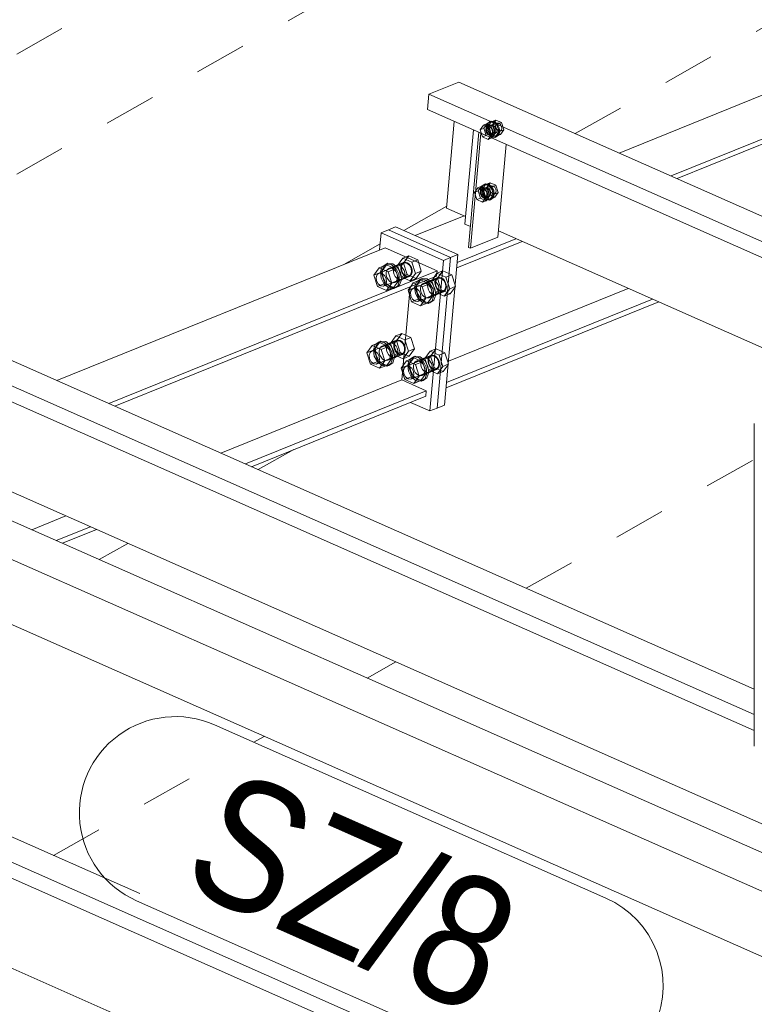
# Model space of a CAD drawing. Header units: millimetres. Extents: x -127 to 701, y 152 to 732.
# Tile 26 of 75: x 447 to 461, y 366 to 385. Entities that reach past the tile are written whole.
import ezdxf

# ---------------------------------------------------------------- set-up
doc = ezdxf.new("R2010")
doc.units = ezdxf.units.MM
for name, pattern in [('XKITLINE00', [0]), ('XKITLINE01', [4, 1, -1, 1, -1]), ('XKITLINE02', [4, 2, -2])]:
    doc.linetypes.add(name, pattern=pattern)
for name, color, linetype, lineweight in [('Schrauben', 7, 'Continuous', 0), ('Teil', 7, 'Continuous', 0), ('Text', 5, 'Continuous', 0)]:
    doc.layers.add(name, color=color, linetype=linetype, lineweight=lineweight)
doc.styles.add('ARIAL', font='ARIAL.TTF')

msp = doc.modelspace()

# ---------------------------------------------------------------- linework, layer by layer
at = {"layer": 'Schrauben', "linetype": 'XKITLINE02', "lineweight": 0}
for p, q in [((456.251, 383.372), (456.186, 383.282)), ((456.186, 383.282), (456.256, 383.31)), ((456.251, 383.372), (456.321, 383.4)), ((456.361, 383.324), (456.251, 383.372)), ((456.256, 383.31), (456.321, 383.4)), ((456.301, 383.171), (456.256, 383.31)), ((456.302, 383.317), (456.296, 383.293)), ((456.296, 383.293), (456.297, 383.265)), ((456.314, 383.336), (456.302, 383.317)), ((456.325, 383.403), (456.303, 383.338)), ((456.303, 383.338), (456.312, 383.258)), ((456.317, 383.321), (456.306, 383.288)), ((456.306, 383.288), (456.311, 383.248)), ((456.331, 383.348), (456.314, 383.336)), ((456.341, 383.338), (456.317, 383.321)), ((456.321, 383.4), (456.431, 383.352)), ((456.374, 383.437), (456.325, 383.403)), ((456.325, 383.347), (456.347, 383.412)), ((456.334, 383.267), (456.325, 383.347)), ((456.331, 383.348), (456.366, 383.362)), ((456.351, 383.351), (456.331, 383.348)), ((456.337, 383.331), (456.331, 383.307)), ((456.331, 383.307), (456.332, 383.279)), ((456.4, 383.432), (456.335, 383.342)), ((456.335, 383.342), (456.423, 383.377)), ((456.335, 383.342), (456.38, 383.203)), ((456.349, 383.35), (456.337, 383.331)), ((456.341, 383.338), (456.517, 383.409)), ((456.372, 383.334), (456.341, 383.338)), ((456.347, 383.412), (456.396, 383.445)), ((456.366, 383.362), (456.349, 383.35)), ((456.373, 383.346), (456.351, 383.351)), ((456.353, 383.316), (456.359, 383.34)), ((456.354, 383.288), (456.353, 383.316)), ((456.362, 383.26), (456.354, 383.288)), ((456.359, 383.34), (456.371, 383.359)), ((456.361, 383.324), (456.431, 383.352)), ((456.405, 383.185), (456.361, 383.324)), ((456.366, 383.362), (456.388, 383.371)), ((456.386, 383.366), (456.366, 383.362)), ((456.371, 383.359), (456.388, 383.371)), ((456.401, 383.311), (456.372, 383.334)), ((456.394, 383.332), (456.373, 383.346)), ((456.374, 383.437), (456.396, 383.445)), ((456.436, 383.429), (456.374, 383.437)), ((456.408, 383.36), (456.386, 383.366)), ((456.388, 383.371), (456.408, 383.375)), ((456.413, 383.312), (456.394, 383.332)), ((456.396, 383.445), (456.458, 383.438)), ((456.4, 383.432), (456.488, 383.468)), ((456.51, 383.384), (456.4, 383.432)), ((456.421, 383.275), (456.401, 383.311)), ((456.408, 383.375), (456.43, 383.369)), ((456.43, 383.347), (456.408, 383.36)), ((456.427, 383.286), (456.413, 383.312)), ((456.423, 383.377), (456.488, 383.468)), ((456.467, 383.239), (456.423, 383.377)), ((456.434, 383.258), (456.427, 383.286)), ((456.43, 383.369), (456.451, 383.355)), ((456.448, 383.326), (456.43, 383.347)), ((456.431, 383.352), (456.475, 383.213)), ((456.494, 383.384), (456.436, 383.429)), ((456.462, 383.3), (456.448, 383.326)), ((456.451, 383.355), (456.47, 383.335)), ((456.458, 383.438), (456.516, 383.392)), ((456.47, 383.272), (456.462, 383.3)), ((456.47, 383.335), (456.484, 383.309)), ((456.481, 383.359), (456.492, 383.392)), ((456.486, 383.319), (456.481, 383.359)), ((456.484, 383.309), (456.491, 383.281)), ((456.505, 383.283), (456.486, 383.319)), ((456.488, 383.468), (456.597, 383.419)), ((456.492, 383.392), (456.517, 383.409)), ((456.533, 383.311), (456.494, 383.384)), ((456.51, 383.384), (456.597, 383.419)), ((456.554, 383.245), (456.51, 383.384)), ((456.516, 383.392), (456.555, 383.32)), ((456.517, 383.409), (456.548, 383.405)), ((456.542, 383.232), (456.533, 383.311)), ((456.548, 383.405), (456.577, 383.382)), ((456.555, 383.32), (456.564, 383.241)), ((456.577, 383.382), (456.596, 383.346)), ((456.601, 383.306), (456.59, 383.273)), ((456.596, 383.346), (456.601, 383.306)), ((456.597, 383.419), (456.642, 383.281)), ((456.186, 383.282), (456.231, 383.143)), ((456.231, 383.143), (456.301, 383.171)), ((456.231, 383.143), (456.34, 383.094)), ((456.297, 383.265), (456.305, 383.237)), ((456.41, 383.123), (456.301, 383.171)), ((456.305, 383.237), (456.318, 383.211)), ((456.311, 383.248), (456.33, 383.212)), ((456.312, 383.258), (456.352, 383.186)), ((456.318, 383.211), (456.337, 383.191)), ((456.33, 383.212), (456.359, 383.189)), ((456.332, 383.279), (456.34, 383.251)), ((456.373, 383.195), (456.334, 383.267)), ((456.337, 383.191), (456.358, 383.177)), ((456.34, 383.251), (456.354, 383.226)), ((456.34, 383.094), (456.405, 383.185)), ((456.34, 383.094), (456.41, 383.123)), ((456.352, 383.186), (456.41, 383.14)), ((456.354, 383.226), (456.372, 383.205)), ((456.358, 383.177), (456.38, 383.172)), ((456.359, 383.189), (456.39, 383.186)), ((456.375, 383.234), (456.362, 383.26)), ((456.372, 383.205), (456.393, 383.191)), ((456.432, 383.149), (456.373, 383.195)), ((456.394, 383.214), (456.375, 383.234)), ((456.38, 383.203), (456.467, 383.239)), ((456.38, 383.203), (456.489, 383.155)), ((456.38, 383.172), (456.401, 383.175)), ((456.39, 383.186), (456.565, 383.257)), ((456.39, 383.186), (456.414, 383.202)), ((456.393, 383.191), (456.415, 383.186)), ((456.415, 383.2), (456.394, 383.214)), ((456.401, 383.175), (456.436, 383.189)), ((456.401, 383.175), (456.418, 383.187)), ((456.405, 383.185), (456.475, 383.213)), ((456.475, 383.213), (456.41, 383.123)), ((456.41, 383.14), (456.471, 383.133)), ((456.414, 383.202), (456.426, 383.235)), ((456.437, 383.195), (456.415, 383.2)), ((456.415, 383.186), (456.436, 383.189)), ((456.418, 383.187), (456.43, 383.206)), ((456.426, 383.235), (456.421, 383.275)), ((456.43, 383.206), (456.436, 383.231)), ((456.493, 383.142), (456.432, 383.149)), ((456.436, 383.231), (456.434, 383.258)), ((456.436, 383.189), (456.453, 383.201)), ((456.436, 383.189), (456.458, 383.198)), ((456.458, 383.198), (456.437, 383.195)), ((456.453, 383.201), (456.465, 383.22)), ((456.475, 383.21), (456.458, 383.198)), ((456.465, 383.22), (456.471, 383.245)), ((456.577, 383.19), (456.467, 383.239)), ((456.471, 383.245), (456.47, 383.272)), ((456.471, 383.133), (456.52, 383.166)), ((456.471, 383.133), (456.493, 383.142)), ((456.487, 383.229), (456.475, 383.21)), ((456.493, 383.254), (456.487, 383.229)), ((456.489, 383.155), (456.554, 383.245)), ((456.489, 383.155), (456.577, 383.19)), ((456.491, 383.281), (456.493, 383.254)), ((456.542, 383.175), (456.493, 383.142)), ((456.535, 383.26), (456.505, 383.283)), ((456.52, 383.166), (456.542, 383.232)), ((456.565, 383.257), (456.535, 383.26)), ((456.564, 383.241), (456.542, 383.175)), ((456.554, 383.245), (456.642, 383.281)), ((456.59, 383.273), (456.565, 383.257)), ((456.642, 383.281), (456.577, 383.19)), ((456.143, 382.165), (456.078, 382.075)), ((456.143, 382.165), (456.213, 382.194)), ((456.253, 382.117), (456.143, 382.165)), ((456.148, 382.103), (456.213, 382.194)), ((456.218, 382.196), (456.195, 382.131)), ((456.213, 382.194), (456.323, 382.145)), ((456.217, 382.14), (456.24, 382.205)), ((456.266, 382.23), (456.218, 382.196)), ((456.223, 382.141), (456.258, 382.155)), ((456.292, 382.225), (456.227, 382.135)), ((456.227, 382.135), (456.315, 382.171)), ((456.234, 382.131), (456.409, 382.202)), ((456.24, 382.205), (456.288, 382.239)), ((456.258, 382.155), (456.241, 382.144)), ((456.251, 382.133), (456.263, 382.152)), ((456.258, 382.155), (456.28, 382.164)), ((456.279, 382.159), (456.258, 382.155)), ((456.263, 382.152), (456.28, 382.164)), ((456.266, 382.23), (456.288, 382.239)), ((456.328, 382.223), (456.266, 382.23)), ((456.301, 382.153), (456.279, 382.159)), ((456.28, 382.164), (456.301, 382.168)), ((456.288, 382.239), (456.35, 382.231)), ((456.292, 382.225), (456.38, 382.261)), ((456.402, 382.177), (456.292, 382.225)), ((456.301, 382.168), (456.323, 382.162)), ((456.322, 382.14), (456.301, 382.153)), ((456.315, 382.171), (456.38, 382.261)), ((456.36, 382.032), (456.315, 382.171)), ((456.323, 382.162), (456.344, 382.149)), ((456.386, 382.177), (456.328, 382.223)), ((456.35, 382.231), (456.408, 382.186)), ((456.373, 382.152), (456.385, 382.185)), ((456.378, 382.112), (456.373, 382.152)), ((456.38, 382.261), (456.49, 382.213)), ((456.385, 382.185), (456.409, 382.202)), ((456.425, 382.104), (456.386, 382.177)), ((456.402, 382.177), (456.49, 382.213)), ((456.446, 382.038), (456.402, 382.177)), ((456.408, 382.186), (456.447, 382.113)), ((456.409, 382.202), (456.44, 382.198)), ((456.44, 382.198), (456.469, 382.175)), ((456.469, 382.175), (456.488, 382.139)), ((456.49, 382.213), (456.534, 382.074)), ((456.078, 382.075), (456.148, 382.103)), ((456.078, 382.075), (456.123, 381.936)), ((456.123, 381.936), (456.193, 381.964)), ((456.193, 381.964), (456.148, 382.103)), ((456.194, 382.11), (456.188, 382.086)), ((456.188, 382.086), (456.189, 382.058)), ((456.189, 382.058), (456.197, 382.03)), ((456.303, 381.916), (456.193, 381.964)), ((456.206, 382.129), (456.194, 382.11)), ((456.195, 382.131), (456.205, 382.051)), ((456.197, 382.03), (456.211, 382.004)), ((456.209, 382.114), (456.198, 382.081)), ((456.198, 382.081), (456.203, 382.041)), ((456.203, 382.041), (456.222, 382.005)), ((456.205, 382.051), (456.244, 381.979)), ((456.223, 382.141), (456.206, 382.129)), ((456.234, 382.131), (456.209, 382.114)), ((456.211, 382.004), (456.229, 381.984)), ((456.227, 382.06), (456.217, 382.14)), ((456.222, 382.005), (456.252, 381.982)), ((456.244, 382.145), (456.223, 382.141)), ((456.229, 382.124), (456.223, 382.1)), ((456.223, 382.1), (456.224, 382.072)), ((456.224, 382.072), (456.232, 382.044)), ((456.227, 382.135), (456.272, 381.996)), ((456.266, 381.988), (456.227, 382.06)), ((456.241, 382.144), (456.229, 382.124)), ((456.229, 381.984), (456.25, 381.97)), ((456.232, 382.044), (456.246, 382.019)), ((456.232, 381.887), (456.297, 381.978)), ((456.264, 382.127), (456.234, 382.131)), ((456.266, 382.139), (456.244, 382.145)), ((456.244, 381.979), (456.302, 381.933)), ((456.245, 382.109), (456.251, 382.133)), ((456.246, 382.081), (456.245, 382.109)), ((456.254, 382.053), (456.246, 382.081)), ((456.246, 382.019), (456.264, 381.998)), ((456.25, 381.97), (456.272, 381.965)), ((456.252, 381.982), (456.282, 381.979)), ((456.253, 382.117), (456.323, 382.145)), ((456.297, 381.978), (456.253, 382.117)), ((456.268, 382.028), (456.254, 382.053)), ((456.294, 382.104), (456.264, 382.127)), ((456.264, 381.998), (456.286, 381.984)), ((456.287, 382.125), (456.266, 382.139)), ((456.324, 381.942), (456.266, 381.988)), ((456.286, 382.007), (456.268, 382.028)), ((456.272, 381.996), (456.36, 382.032)), ((456.272, 381.996), (456.381, 381.948)), ((456.272, 381.965), (456.293, 381.968)), ((456.282, 381.979), (456.458, 382.05)), ((456.282, 381.979), (456.307, 381.995)), ((456.307, 381.993), (456.286, 382.007)), ((456.286, 381.984), (456.308, 381.979)), ((456.305, 382.105), (456.287, 382.125)), ((456.293, 381.968), (456.328, 381.982)), ((456.293, 381.968), (456.31, 381.98)), ((456.313, 382.068), (456.294, 382.104)), ((456.297, 381.978), (456.368, 382.006)), ((456.368, 382.006), (456.303, 381.916)), ((456.319, 382.079), (456.305, 382.105)), ((456.307, 381.995), (456.318, 382.028)), ((456.329, 381.988), (456.307, 381.993)), ((456.308, 381.979), (456.328, 381.982)), ((456.31, 381.98), (456.322, 381.999)), ((456.318, 382.028), (456.313, 382.068)), ((456.327, 382.051), (456.319, 382.079)), ((456.34, 382.119), (456.322, 382.14)), ((456.322, 381.999), (456.328, 382.024)), ((456.323, 382.145), (456.368, 382.006)), ((456.328, 382.024), (456.327, 382.051)), ((456.328, 381.982), (456.345, 381.994)), ((456.328, 381.982), (456.35, 381.991)), ((456.35, 381.991), (456.329, 381.988)), ((456.354, 382.093), (456.34, 382.119)), ((456.344, 382.149), (456.362, 382.128)), ((456.345, 381.994), (456.357, 382.013)), ((456.367, 382.003), (456.35, 381.991)), ((456.362, 382.066), (456.354, 382.093)), ((456.357, 382.013), (456.363, 382.038)), ((456.469, 381.983), (456.36, 382.032)), ((456.362, 382.128), (456.376, 382.102)), ((456.363, 382.038), (456.362, 382.066)), ((456.379, 382.022), (456.367, 382.003)), ((456.376, 382.102), (456.384, 382.074)), ((456.398, 382.076), (456.378, 382.112)), ((456.385, 382.047), (456.379, 382.022)), ((456.381, 381.948), (456.446, 382.038)), ((456.381, 381.948), (456.469, 381.983)), ((456.384, 382.074), (456.385, 382.047)), ((456.434, 381.968), (456.386, 381.935)), ((456.427, 382.053), (456.398, 382.076)), ((456.412, 381.959), (456.435, 382.025)), ((456.435, 382.025), (456.425, 382.104)), ((456.458, 382.05), (456.427, 382.053)), ((456.457, 382.034), (456.434, 381.968)), ((456.446, 382.038), (456.534, 382.074)), ((456.447, 382.113), (456.457, 382.034)), ((456.482, 382.066), (456.458, 382.05)), ((456.534, 382.074), (456.469, 381.983)), ((456.493, 382.099), (456.482, 382.066)), ((456.488, 382.139), (456.493, 382.099)), ((456.123, 381.936), (456.232, 381.887)), ((456.232, 381.887), (456.303, 381.916)), ((456.302, 381.933), (456.364, 381.926)), ((456.386, 381.935), (456.324, 381.942)), ((456.364, 381.926), (456.412, 381.959)), ((456.364, 381.926), (456.386, 381.935)), ((454.811, 380.856), (454.697, 380.81)), ((454.709, 380.713), (454.811, 380.856)), ((454.811, 380.856), (454.984, 380.779)), ((454.382, 380.682), (454.241, 380.625)), ((454.245, 380.522), (454.727, 380.717)), ((454.302, 380.645), (454.267, 380.544)), ((454.279, 380.539), (454.382, 380.682)), ((454.377, 380.697), (454.302, 380.645)), ((454.302, 380.559), (454.337, 380.659)), ((454.337, 380.659), (454.412, 380.711)), ((454.377, 380.697), (454.412, 380.711)), ((454.472, 380.686), (454.377, 380.697)), ((454.382, 380.682), (454.554, 380.606)), ((454.412, 380.711), (454.507, 380.7)), ((454.713, 380.726), (454.432, 380.613)), ((454.561, 380.615), (454.472, 380.686)), ((454.507, 380.7), (454.597, 380.629)), ((454.526, 380.621), (454.545, 380.651)), ((454.545, 380.651), (454.572, 380.67)), ((454.572, 380.67), (454.605, 380.675)), ((454.697, 380.81), (454.595, 380.667)), ((454.709, 380.713), (454.595, 380.667)), ((454.665, 380.448), (454.595, 380.667)), ((454.605, 380.675), (454.639, 380.667)), ((454.639, 380.667), (454.672, 380.645)), ((454.658, 380.639), (454.667, 380.678)), ((454.659, 380.596), (454.658, 380.639)), ((454.667, 380.678), (454.686, 380.708)), ((454.668, 380.635), (454.686, 380.689)), ((454.676, 380.568), (454.668, 380.635)), ((454.672, 380.645), (454.701, 380.613)), ((454.686, 380.708), (454.713, 380.726)), ((454.686, 380.689), (454.727, 380.717)), ((454.87, 380.733), (454.697, 380.81)), ((454.779, 380.494), (454.709, 380.713)), ((454.713, 380.726), (454.745, 380.732)), ((454.727, 380.717), (454.778, 380.711)), ((454.745, 380.732), (454.779, 380.723)), ((454.778, 380.711), (454.827, 380.673)), ((454.779, 380.723), (454.813, 380.702)), ((454.813, 380.702), (454.842, 380.669)), ((454.827, 380.673), (454.859, 380.613)), ((454.842, 380.669), (454.863, 380.629)), ((454.984, 380.779), (454.87, 380.733)), ((454.94, 380.514), (454.87, 380.733)), ((454.984, 380.779), (455.054, 380.56)), ((454.241, 380.625), (454.139, 380.483)), ((454.279, 380.539), (454.139, 380.483)), ((454.209, 380.263), (454.139, 380.483)), ((454.204, 380.494), (454.185, 380.44)), ((454.245, 380.522), (454.204, 380.494)), ((454.414, 380.549), (454.241, 380.625)), ((454.296, 380.516), (454.245, 380.522)), ((454.267, 380.544), (454.282, 380.422)), ((454.349, 380.32), (454.279, 380.539)), ((454.344, 380.478), (454.296, 380.516)), ((454.317, 380.436), (454.302, 380.559)), ((454.326, 380.269), (454.808, 380.464)), ((454.377, 380.417), (454.344, 380.478)), ((454.386, 380.564), (454.377, 380.526)), ((454.377, 380.526), (454.379, 380.482)), ((454.379, 380.482), (454.391, 380.438)), ((454.405, 380.594), (454.386, 380.564)), ((454.432, 380.613), (454.405, 380.594)), ((454.554, 380.606), (454.414, 380.549)), ((454.484, 380.329), (454.414, 380.549)), ((454.464, 380.618), (454.432, 380.613)), ((454.499, 380.61), (454.464, 380.618)), ((454.532, 380.588), (454.499, 380.61)), ((454.517, 380.582), (454.526, 380.621)), ((454.519, 380.539), (454.517, 380.582)), ((454.531, 380.495), (454.519, 380.539)), ((454.553, 380.455), (454.531, 380.495)), ((454.561, 380.556), (454.532, 380.588)), ((454.823, 380.455), (454.542, 380.341)), ((454.582, 380.422), (454.553, 380.455)), ((454.554, 380.606), (454.625, 380.386)), ((454.622, 380.504), (454.561, 380.615)), ((454.583, 380.516), (454.561, 380.556)), ((454.595, 380.472), (454.583, 380.516)), ((454.597, 380.428), (454.595, 380.472)), ((454.597, 380.629), (454.657, 380.518)), ((454.637, 380.381), (454.622, 380.504)), ((454.657, 380.518), (454.672, 380.395)), ((454.672, 380.552), (454.659, 380.596)), ((454.779, 380.494), (454.665, 380.448)), ((454.665, 380.448), (454.838, 380.371)), ((454.693, 380.512), (454.672, 380.552)), ((454.708, 380.508), (454.676, 380.568)), ((454.722, 380.479), (454.693, 380.512)), ((454.701, 380.613), (454.723, 380.572)), ((454.757, 380.47), (454.708, 380.508)), ((454.728, 380.447), (454.709, 380.416)), ((454.756, 380.458), (454.722, 380.479)), ((454.723, 380.572), (454.735, 380.529)), ((454.737, 380.485), (454.728, 380.447)), ((454.735, 380.529), (454.737, 380.485)), ((454.79, 380.449), (454.756, 380.458)), ((454.808, 380.464), (454.757, 380.47)), ((454.952, 380.417), (454.779, 380.494)), ((454.823, 380.455), (454.79, 380.449)), ((454.849, 380.492), (454.808, 380.464)), ((454.849, 380.473), (454.823, 380.455)), ((454.838, 380.371), (454.94, 380.514)), ((454.867, 380.546), (454.849, 380.492)), ((454.868, 380.503), (454.849, 380.473)), ((454.859, 380.613), (454.867, 380.546)), ((454.863, 380.629), (454.876, 380.585)), ((454.877, 380.542), (454.868, 380.503)), ((454.876, 380.585), (454.877, 380.542)), ((455.054, 380.56), (454.94, 380.514)), ((455.054, 380.56), (454.952, 380.417)), ((455.356, 380.518), (455.254, 380.375)), ((455.47, 380.564), (455.356, 380.518)), ((455.529, 380.442), (455.356, 380.518)), ((455.368, 380.422), (455.47, 380.564)), ((455.47, 380.564), (455.643, 380.488)), ((455.643, 380.488), (455.529, 380.442)), ((455.643, 380.488), (455.706, 380.292)), ((454.185, 380.44), (454.193, 380.373)), ((454.193, 380.373), (454.226, 380.313)), ((454.349, 380.32), (454.209, 380.263)), ((454.209, 380.263), (454.382, 380.187)), ((454.226, 380.313), (454.274, 380.275)), ((454.274, 380.275), (454.326, 380.269)), ((454.282, 380.422), (454.342, 380.31)), ((454.377, 380.324), (454.317, 380.436)), ((454.326, 380.269), (454.366, 380.297)), ((454.342, 380.31), (454.432, 380.239)), ((454.522, 380.243), (454.349, 380.32)), ((454.366, 380.297), (454.385, 380.351)), ((454.385, 380.351), (454.377, 380.417)), ((454.467, 380.254), (454.377, 380.324)), ((454.382, 380.187), (454.484, 380.329)), ((454.391, 380.438), (454.413, 380.398)), ((454.413, 380.398), (454.442, 380.366)), ((454.442, 380.366), (454.475, 380.344)), ((454.475, 380.344), (454.51, 380.336)), ((454.625, 380.386), (454.484, 380.329)), ((454.51, 380.336), (454.542, 380.341)), ((454.625, 380.386), (454.522, 380.243)), ((454.527, 380.229), (454.602, 380.28)), ((454.542, 380.341), (454.569, 380.36)), ((454.637, 380.295), (454.562, 380.243)), ((454.569, 380.36), (454.588, 380.39)), ((454.615, 380.401), (454.582, 380.422)), ((454.588, 380.39), (454.597, 380.428)), ((454.602, 380.28), (454.637, 380.381)), ((454.65, 380.392), (454.615, 380.401)), ((454.672, 380.395), (454.637, 380.295)), ((454.682, 380.398), (454.65, 380.392)), ((454.709, 380.416), (454.682, 380.398)), ((454.952, 380.417), (454.838, 380.371)), ((454.9, 380.334), (454.851, 380.266)), ((455.041, 380.391), (454.9, 380.334)), ((454.957, 380.308), (454.9, 380.334)), ((454.961, 380.354), (454.943, 380.303)), ((455.036, 380.405), (454.961, 380.354)), ((454.996, 380.368), (454.978, 380.317)), ((455.041, 380.391), (454.992, 380.322)), ((454.996, 380.368), (455.071, 380.42)), ((455.036, 380.405), (455.071, 380.42)), ((455.131, 380.395), (455.036, 380.405)), ((455.098, 380.365), (455.041, 380.391)), ((455.071, 380.42), (455.166, 380.409)), ((455.372, 380.435), (455.091, 380.321)), ((455.386, 380.426), (455.105, 380.312)), ((455.144, 380.384), (455.131, 380.395)), ((455.179, 380.398), (455.166, 380.409)), ((455.176, 380.291), (455.185, 380.329)), ((455.178, 380.247), (455.176, 380.291)), ((455.185, 380.329), (455.204, 380.36)), ((455.204, 380.36), (455.231, 380.378)), ((455.231, 380.378), (455.264, 380.383)), ((455.368, 380.422), (455.254, 380.375)), ((455.324, 380.156), (455.254, 380.375)), ((455.264, 380.383), (455.298, 380.375)), ((455.298, 380.375), (455.332, 380.353)), ((455.317, 380.348), (455.326, 380.386)), ((455.318, 380.304), (455.317, 380.348)), ((455.331, 380.26), (455.318, 380.304)), ((455.326, 380.386), (455.345, 380.416)), ((455.327, 380.343), (455.346, 380.398)), ((455.335, 380.277), (455.327, 380.343)), ((455.352, 380.22), (455.331, 380.26)), ((455.332, 380.353), (455.36, 380.321)), ((455.367, 380.217), (455.335, 380.277)), ((455.345, 380.416), (455.372, 380.435)), ((455.346, 380.398), (455.386, 380.426)), ((455.36, 380.321), (455.382, 380.281)), ((455.438, 380.202), (455.368, 380.422)), ((455.372, 380.435), (455.404, 380.44)), ((455.382, 380.281), (455.394, 380.237)), ((455.386, 380.426), (455.437, 380.42)), ((455.404, 380.44), (455.438, 380.432)), ((455.437, 380.42), (455.486, 380.381)), ((455.438, 380.432), (455.472, 380.41)), ((455.472, 380.41), (455.501, 380.378)), ((455.486, 380.381), (455.518, 380.321)), ((455.501, 380.378), (455.522, 380.338)), ((455.526, 380.255), (455.508, 380.2)), ((455.518, 380.321), (455.526, 380.255)), ((455.522, 380.338), (455.535, 380.294)), ((455.6, 380.222), (455.529, 380.442)), ((455.535, 380.294), (455.536, 380.25)), ((455.704, 380.265), (455.6, 380.222)), ((454.522, 380.243), (454.382, 380.187)), ((454.432, 380.239), (454.527, 380.229)), ((454.562, 380.243), (454.467, 380.254)), ((454.527, 380.229), (454.562, 380.243)), ((455.19, 380.203), (455.178, 380.247)), ((455.467, 380.172), (455.187, 380.059)), ((455.212, 380.163), (455.19, 380.203)), ((455.482, 380.163), (455.201, 380.049)), ((455.241, 380.131), (455.212, 380.163)), ((455.274, 380.109), (455.241, 380.131)), ((455.309, 380.101), (455.274, 380.109)), ((455.341, 380.106), (455.309, 380.101)), ((455.438, 380.202), (455.324, 380.156)), ((455.324, 380.156), (455.497, 380.08)), ((455.368, 380.125), (455.341, 380.106)), ((455.381, 380.188), (455.352, 380.22)), ((455.416, 380.178), (455.367, 380.217)), ((455.387, 380.155), (455.368, 380.125)), ((455.415, 380.166), (455.381, 380.188)), ((455.396, 380.194), (455.387, 380.155)), ((455.394, 380.237), (455.396, 380.194)), ((455.449, 380.158), (455.415, 380.166)), ((455.467, 380.172), (455.416, 380.178)), ((455.611, 380.126), (455.438, 380.202)), ((455.482, 380.163), (455.449, 380.158)), ((455.508, 380.2), (455.467, 380.172)), ((455.509, 380.182), (455.482, 380.163)), ((455.497, 380.08), (455.6, 380.222)), ((455.611, 380.126), (455.497, 380.08)), ((455.527, 380.212), (455.509, 380.182)), ((455.536, 380.25), (455.527, 380.212)), ((455.703, 380.254), (455.611, 380.126)), ((454.564, 379.313), (454.461, 379.17)), ((454.678, 379.359), (454.564, 379.313)), ((454.737, 379.237), (454.564, 379.313)), ((454.575, 379.217), (454.678, 379.359)), ((454.678, 379.359), (454.851, 379.283)), ((454.108, 379.129), (454.005, 378.986)), ((454.248, 379.185), (454.108, 379.129)), ((454.281, 379.052), (454.108, 379.129)), ((454.111, 379.025), (454.593, 379.221)), ((454.168, 379.149), (454.134, 379.048)), ((454.145, 379.043), (454.248, 379.185)), ((454.243, 379.2), (454.168, 379.149)), ((454.169, 379.062), (454.203, 379.163)), ((454.203, 379.163), (454.278, 379.215)), ((454.243, 379.2), (454.278, 379.215)), ((454.338, 379.189), (454.243, 379.2)), ((454.248, 379.185), (454.421, 379.109)), ((454.278, 379.215), (454.373, 379.204)), ((454.579, 379.23), (454.298, 379.116)), ((454.331, 379.122), (454.298, 379.116)), ((454.365, 379.113), (454.331, 379.122)), ((454.428, 379.119), (454.338, 379.189)), ((454.373, 379.204), (454.463, 379.133)), ((454.384, 379.086), (454.393, 379.124)), ((454.393, 379.124), (454.412, 379.154)), ((454.412, 379.154), (454.439, 379.173)), ((454.488, 379.007), (454.428, 379.119)), ((454.439, 379.173), (454.471, 379.178)), ((454.575, 379.217), (454.461, 379.17)), ((454.531, 378.951), (454.461, 379.17)), ((454.463, 379.133), (454.523, 379.021)), ((454.471, 379.178), (454.506, 379.17)), ((454.506, 379.17), (454.539, 379.148)), ((454.524, 379.143), (454.533, 379.181)), ((454.526, 379.099), (454.524, 379.143)), ((454.533, 379.181), (454.552, 379.211)), ((454.534, 379.138), (454.553, 379.193)), ((454.542, 379.072), (454.534, 379.138)), ((454.539, 379.148), (454.568, 379.116)), ((454.552, 379.211), (454.579, 379.23)), ((454.553, 379.193), (454.593, 379.221)), ((454.645, 378.997), (454.575, 379.217)), ((454.579, 379.23), (454.611, 379.235)), ((454.593, 379.221), (454.645, 379.215)), ((454.611, 379.235), (454.646, 379.227)), ((454.645, 379.215), (454.693, 379.176)), ((454.646, 379.227), (454.679, 379.205)), ((454.679, 379.205), (454.708, 379.173)), ((454.693, 379.176), (454.726, 379.116)), ((454.708, 379.173), (454.73, 379.133)), ((454.73, 379.133), (454.742, 379.089)), ((454.851, 379.283), (454.737, 379.237)), ((454.807, 379.017), (454.737, 379.237)), ((454.851, 379.283), (454.921, 379.064)), ((454.145, 379.043), (454.005, 378.986)), ((454.075, 378.767), (454.005, 378.986)), ((454.071, 378.997), (454.052, 378.943)), ((454.052, 378.943), (454.06, 378.877)), ((454.111, 379.025), (454.071, 378.997)), ((454.162, 379.019), (454.111, 379.025)), ((454.134, 379.048), (454.148, 378.925)), ((454.216, 378.823), (454.145, 379.043)), ((454.211, 378.981), (454.162, 379.019)), ((454.183, 378.939), (454.169, 379.062)), ((454.244, 378.828), (454.183, 378.939)), ((454.192, 378.772), (454.675, 378.967)), ((454.244, 378.921), (454.211, 378.981)), ((454.253, 379.068), (454.244, 379.029)), ((454.244, 379.029), (454.245, 378.986)), ((454.245, 378.986), (454.258, 378.942)), ((454.271, 379.098), (454.253, 379.068)), ((454.258, 378.942), (454.279, 378.902)), ((454.298, 379.116), (454.271, 379.098)), ((454.421, 379.109), (454.281, 379.052)), ((454.351, 378.833), (454.281, 379.052)), ((454.399, 379.092), (454.365, 379.113)), ((454.386, 379.042), (454.384, 379.086)), ((454.398, 378.998), (454.386, 379.042)), ((454.42, 378.958), (454.398, 378.998)), ((454.428, 379.059), (454.399, 379.092)), ((454.689, 378.958), (454.408, 378.844)), ((454.448, 378.926), (454.42, 378.958)), ((454.421, 379.109), (454.491, 378.89)), ((454.449, 379.019), (454.428, 379.059)), ((454.462, 378.975), (454.449, 379.019)), ((454.454, 378.893), (454.463, 378.932)), ((454.463, 378.932), (454.462, 378.975)), ((454.503, 378.884), (454.488, 379.007)), ((454.523, 379.021), (454.538, 378.899)), ((454.538, 379.055), (454.526, 379.099)), ((454.645, 378.997), (454.531, 378.951)), ((454.531, 378.951), (454.704, 378.875)), ((454.56, 379.015), (454.538, 379.055)), ((454.575, 379.011), (454.542, 379.072)), ((454.589, 378.983), (454.56, 379.015)), ((454.568, 379.116), (454.59, 379.076)), ((454.623, 378.973), (454.575, 379.011)), ((454.595, 378.95), (454.576, 378.92)), ((454.622, 378.961), (454.589, 378.983)), ((454.59, 379.076), (454.602, 379.032)), ((454.604, 378.989), (454.595, 378.95)), ((454.602, 379.032), (454.604, 378.989)), ((454.657, 378.953), (454.622, 378.961)), ((454.675, 378.967), (454.623, 378.973)), ((454.818, 378.921), (454.645, 378.997)), ((454.689, 378.958), (454.657, 378.953)), ((454.715, 378.995), (454.675, 378.967)), ((454.716, 378.977), (454.689, 378.958)), ((454.704, 378.875), (454.807, 379.017)), ((454.734, 379.05), (454.715, 378.995)), ((454.735, 379.007), (454.716, 378.977)), ((454.726, 379.116), (454.734, 379.05)), ((454.744, 379.045), (454.735, 379.007)), ((454.742, 379.089), (454.744, 379.045)), ((454.921, 379.064), (454.807, 379.017)), ((454.921, 379.064), (454.818, 378.921)), ((455.238, 378.938), (454.957, 378.825)), ((455.252, 378.929), (454.972, 378.815)), ((455.223, 379.022), (455.12, 378.879)), ((455.211, 378.92), (455.238, 378.938)), ((455.212, 378.901), (455.252, 378.929)), ((455.337, 379.068), (455.223, 379.022)), ((455.396, 378.945), (455.223, 379.022)), ((455.234, 378.925), (455.337, 379.068)), ((455.238, 378.938), (455.27, 378.944)), ((455.252, 378.929), (455.304, 378.923)), ((455.27, 378.944), (455.305, 378.935)), ((455.305, 378.935), (455.338, 378.914)), ((455.337, 379.068), (455.51, 378.991)), ((455.51, 378.991), (455.396, 378.945)), ((455.466, 378.726), (455.396, 378.945)), ((455.51, 378.991), (455.573, 378.795)), ((454.06, 378.877), (454.092, 378.816)), ((454.216, 378.823), (454.075, 378.767)), ((454.075, 378.767), (454.248, 378.69)), ((454.092, 378.816), (454.141, 378.778)), ((454.141, 378.778), (454.192, 378.772)), ((454.148, 378.925), (454.209, 378.814)), ((454.192, 378.772), (454.233, 378.8)), ((454.209, 378.814), (454.298, 378.743)), ((454.389, 378.747), (454.216, 378.823)), ((454.233, 378.8), (454.252, 378.855)), ((454.252, 378.855), (454.244, 378.921)), ((454.333, 378.757), (454.244, 378.828)), ((454.248, 378.69), (454.351, 378.833)), ((454.389, 378.747), (454.248, 378.69)), ((454.279, 378.902), (454.308, 378.869)), ((454.298, 378.743), (454.393, 378.732)), ((454.308, 378.869), (454.342, 378.848)), ((454.429, 378.746), (454.333, 378.757)), ((454.342, 378.848), (454.376, 378.839)), ((454.491, 378.89), (454.351, 378.833)), ((454.376, 378.839), (454.408, 378.844)), ((454.491, 378.89), (454.389, 378.747)), ((454.393, 378.732), (454.468, 378.784)), ((454.393, 378.732), (454.429, 378.746)), ((454.408, 378.844), (454.435, 378.863)), ((454.503, 378.798), (454.429, 378.746)), ((454.435, 378.863), (454.454, 378.893)), ((454.482, 378.904), (454.448, 378.926)), ((454.468, 378.784), (454.503, 378.884)), ((454.516, 378.896), (454.482, 378.904)), ((454.538, 378.899), (454.503, 378.798)), ((454.549, 378.901), (454.516, 378.896)), ((454.576, 378.92), (454.549, 378.901)), ((454.818, 378.921), (454.704, 378.875)), ((455.043, 378.794), (455.052, 378.833)), ((455.045, 378.751), (455.043, 378.794)), ((455.057, 378.707), (455.045, 378.751)), ((455.052, 378.833), (455.071, 378.863)), ((455.071, 378.863), (455.098, 378.882)), ((455.098, 378.882), (455.13, 378.887)), ((455.234, 378.925), (455.12, 378.879)), ((455.19, 378.66), (455.12, 378.879)), ((455.13, 378.887), (455.165, 378.878)), ((455.165, 378.878), (455.198, 378.857)), ((455.183, 378.851), (455.192, 378.89)), ((455.185, 378.808), (455.183, 378.851)), ((455.197, 378.764), (455.185, 378.808)), ((455.192, 378.89), (455.211, 378.92)), ((455.193, 378.847), (455.212, 378.901)), ((455.201, 378.78), (455.193, 378.847)), ((455.219, 378.724), (455.197, 378.764)), ((455.198, 378.857), (455.227, 378.824)), ((455.234, 378.72), (455.201, 378.78)), ((455.227, 378.824), (455.249, 378.784)), ((455.304, 378.706), (455.234, 378.925)), ((455.249, 378.784), (455.261, 378.74)), ((455.261, 378.74), (455.263, 378.697)), ((455.304, 378.923), (455.352, 378.885)), ((455.338, 378.914), (455.367, 378.881)), ((455.352, 378.885), (455.385, 378.824)), ((455.367, 378.881), (455.389, 378.841)), ((455.393, 378.758), (455.374, 378.704)), ((455.385, 378.824), (455.393, 378.758)), ((455.389, 378.841), (455.401, 378.797)), ((455.403, 378.754), (455.394, 378.715)), ((455.401, 378.797), (455.403, 378.754)), ((455.57, 378.768), (455.466, 378.726)), ((455.569, 378.757), (455.477, 378.629)), ((455.334, 378.676), (455.053, 378.562)), ((455.079, 378.667), (455.057, 378.707)), ((455.348, 378.666), (455.067, 378.553)), ((455.108, 378.634), (455.079, 378.667)), ((455.141, 378.613), (455.108, 378.634)), ((455.175, 378.604), (455.141, 378.613)), ((455.208, 378.61), (455.175, 378.604)), ((455.304, 378.706), (455.19, 378.66)), ((455.19, 378.66), (455.363, 378.583)), ((455.235, 378.628), (455.208, 378.61)), ((455.248, 378.691), (455.219, 378.724)), ((455.282, 378.682), (455.234, 378.72)), ((455.254, 378.658), (455.235, 378.628)), ((455.281, 378.67), (455.248, 378.691)), ((455.263, 378.697), (455.254, 378.658)), ((455.316, 378.661), (455.281, 378.67)), ((455.334, 378.676), (455.282, 378.682)), ((455.477, 378.629), (455.304, 378.706)), ((455.348, 378.666), (455.316, 378.661)), ((455.374, 378.704), (455.334, 378.676)), ((455.375, 378.685), (455.348, 378.666)), ((455.363, 378.583), (455.466, 378.726)), ((455.477, 378.629), (455.363, 378.583)), ((455.394, 378.715), (455.375, 378.685))]:
    msp.add_line(p, q, dxfattribs=at)
at = {"layer": 'Schrauben', "linetype": 'XKITLINE00', "lineweight": 0}
for p, q in [((454.851, 380.266), (454.798, 380.191)), ((455.105, 380.312), (454.904, 380.23)), ((454.943, 380.303), (454.926, 380.253)), ((454.992, 380.322), (454.938, 380.248)), ((455.073, 380.257), (454.957, 380.308)), ((454.978, 380.317), (454.961, 380.267)), ((454.976, 380.145), (454.961, 380.267)), ((455.045, 380.273), (455.036, 380.234)), ((455.064, 380.303), (455.045, 380.273)), ((455.091, 380.321), (455.064, 380.303)), ((455.214, 380.314), (455.073, 380.257)), ((455.144, 380.038), (455.073, 380.257)), ((455.123, 380.327), (455.091, 380.321)), ((455.214, 380.314), (455.098, 380.365)), ((455.158, 380.318), (455.123, 380.327)), ((455.221, 380.324), (455.144, 380.384)), ((455.191, 380.297), (455.158, 380.318)), ((455.256, 380.338), (455.179, 380.398)), ((455.22, 380.264), (455.191, 380.297)), ((455.214, 380.314), (455.284, 380.095)), ((455.242, 380.224), (455.22, 380.264)), ((455.281, 380.212), (455.221, 380.324)), ((455.256, 380.338), (455.316, 380.226)), ((455.714, 380.269), (455.703, 380.254)), ((455.714, 380.269), (455.704, 380.265)), ((455.706, 380.292), (455.714, 380.269)), ((454.938, 380.248), (454.798, 380.191)), ((454.868, 379.972), (454.798, 380.191)), ((454.863, 380.202), (454.844, 380.148)), ((454.844, 380.148), (454.852, 380.082)), ((454.852, 380.082), (454.885, 380.021)), ((454.904, 380.23), (454.863, 380.202)), ((454.955, 380.224), (454.904, 380.23)), ((454.926, 380.253), (454.941, 380.13)), ((455.008, 380.028), (454.938, 380.248)), ((454.941, 380.13), (455.001, 380.019)), ((455.004, 380.186), (454.955, 380.224)), ((455.036, 380.033), (454.976, 380.145)), ((455.036, 380.126), (455.004, 380.186)), ((455.036, 380.234), (455.038, 380.191)), ((455.044, 380.06), (455.036, 380.126)), ((455.038, 380.191), (455.05, 380.147)), ((455.05, 380.147), (455.072, 380.107)), ((455.072, 380.107), (455.101, 380.074)), ((455.101, 380.074), (455.134, 380.053)), ((455.284, 380.095), (455.144, 380.038)), ((455.284, 380.095), (455.181, 379.952)), ((455.201, 380.049), (455.228, 380.068)), ((455.228, 380.068), (455.247, 380.098)), ((455.254, 380.18), (455.242, 380.224)), ((455.247, 380.098), (455.256, 380.137)), ((455.256, 380.137), (455.254, 380.18)), ((455.261, 379.989), (455.296, 380.09)), ((455.296, 380.09), (455.281, 380.212)), ((455.331, 380.104), (455.296, 380.003)), ((455.316, 380.226), (455.331, 380.104)), ((455.008, 380.028), (454.868, 379.972)), ((454.868, 379.972), (455.041, 379.895)), ((454.885, 380.021), (454.934, 379.983)), ((454.934, 379.983), (454.985, 379.977)), ((455.187, 380.059), (454.985, 379.977)), ((454.985, 379.977), (455.025, 380.005)), ((455.001, 380.019), (455.091, 379.948)), ((455.181, 379.952), (455.008, 380.028)), ((455.025, 380.005), (455.044, 380.06)), ((455.126, 379.962), (455.036, 380.033)), ((455.041, 379.895), (455.144, 380.038)), ((455.181, 379.952), (455.041, 379.895)), ((455.091, 379.948), (455.186, 379.937)), ((455.221, 379.951), (455.126, 379.962)), ((455.134, 380.053), (455.169, 380.044)), ((455.169, 380.044), (455.201, 380.049)), ((455.186, 379.937), (455.261, 379.989)), ((455.186, 379.937), (455.221, 379.951)), ((455.296, 380.003), (455.221, 379.951)), ((454.767, 378.837), (454.664, 378.694)), ((454.804, 378.751), (454.664, 378.694)), ((454.907, 378.894), (454.767, 378.837)), ((454.94, 378.761), (454.767, 378.837)), ((454.972, 378.815), (454.77, 378.734)), ((454.827, 378.857), (454.793, 378.756)), ((454.793, 378.756), (454.807, 378.634)), ((454.804, 378.751), (454.907, 378.894)), ((454.875, 378.532), (454.804, 378.751)), ((454.902, 378.909), (454.827, 378.857)), ((454.828, 378.771), (454.862, 378.871)), ((454.843, 378.648), (454.828, 378.771)), ((454.862, 378.871), (454.937, 378.923)), ((454.902, 378.909), (454.937, 378.923)), ((454.997, 378.898), (454.902, 378.909)), ((454.912, 378.776), (454.903, 378.737)), ((454.907, 378.894), (455.08, 378.817)), ((454.931, 378.806), (454.912, 378.776)), ((454.957, 378.825), (454.931, 378.806)), ((454.937, 378.923), (455.032, 378.912)), ((455.08, 378.817), (454.94, 378.761)), ((455.01, 378.541), (454.94, 378.761)), ((454.99, 378.83), (454.957, 378.825)), ((455.024, 378.822), (454.99, 378.83)), ((455.087, 378.827), (454.997, 378.898)), ((455.058, 378.8), (455.024, 378.822)), ((455.032, 378.912), (455.122, 378.841)), ((455.087, 378.768), (455.058, 378.8)), ((455.08, 378.817), (455.15, 378.598)), ((455.147, 378.715), (455.087, 378.827)), ((455.108, 378.728), (455.087, 378.768)), ((455.122, 378.841), (455.182, 378.73)), ((455.58, 378.772), (455.569, 378.757)), ((455.58, 378.772), (455.57, 378.768)), ((455.573, 378.795), (455.58, 378.772)), ((454.734, 378.475), (454.664, 378.694)), ((454.73, 378.706), (454.711, 378.651)), ((454.711, 378.651), (454.719, 378.585)), ((454.719, 378.585), (454.752, 378.525)), ((454.77, 378.734), (454.73, 378.706)), ((454.822, 378.728), (454.77, 378.734)), ((454.807, 378.634), (454.868, 378.522)), ((454.87, 378.69), (454.822, 378.728)), ((454.903, 378.536), (454.843, 378.648)), ((455.053, 378.562), (454.851, 378.481)), ((454.903, 378.629), (454.87, 378.69)), ((454.892, 378.509), (454.911, 378.563)), ((454.903, 378.737), (454.904, 378.694)), ((454.911, 378.563), (454.903, 378.629)), ((454.904, 378.694), (454.917, 378.65)), ((454.917, 378.65), (454.938, 378.61)), ((454.938, 378.61), (454.967, 378.578)), ((454.967, 378.578), (455.001, 378.556)), ((455.001, 378.556), (455.035, 378.548)), ((455.15, 378.598), (455.01, 378.541)), ((455.035, 378.548), (455.067, 378.553)), ((455.15, 378.598), (455.048, 378.455)), ((455.067, 378.553), (455.094, 378.571)), ((455.094, 378.571), (455.113, 378.602)), ((455.121, 378.684), (455.108, 378.728)), ((455.113, 378.602), (455.122, 378.64)), ((455.122, 378.64), (455.121, 378.684)), ((455.127, 378.492), (455.162, 378.593)), ((455.162, 378.593), (455.147, 378.715)), ((455.197, 378.607), (455.163, 378.506)), ((455.182, 378.73), (455.197, 378.607)), ((454.875, 378.532), (454.734, 378.475)), ((454.734, 378.475), (454.907, 378.399)), ((454.752, 378.525), (454.8, 378.486)), ((454.8, 378.486), (454.851, 378.481)), ((454.851, 378.481), (454.892, 378.509)), ((454.868, 378.522), (454.957, 378.451)), ((455.048, 378.455), (454.875, 378.532)), ((454.993, 378.466), (454.903, 378.536)), ((454.907, 378.399), (455.01, 378.541)), ((455.048, 378.455), (454.907, 378.399)), ((454.957, 378.451), (455.053, 378.44)), ((455.088, 378.455), (454.993, 378.466)), ((455.053, 378.44), (455.127, 378.492)), ((455.053, 378.44), (455.088, 378.455)), ((455.163, 378.506), (455.088, 378.455))]:
    msp.add_line(p, q, dxfattribs=at)
at = {"layer": 'Teil', "linetype": 'XKITLINE01', "lineweight": 0}
for p, q in [((469.031, 397.036), (443.233, 382.456)), ((469.031, 394.726), (443.233, 380.147)), ((458.018, 383.206), (464.311, 386.763)), ((454.716, 381.341), (455.543, 381.808)), ((453.563, 380.689), (454.261, 381.083)), ((451.916, 376.74), (452.602, 377.127)), ((457.073, 374.458), (461.463, 376.939)), ((448.856, 375.01), (449.407, 375.322)), ((454.013, 372.729), (454.564, 373.04)), ((451.829, 371.494), (452.03, 371.608)), ((447.976, 369.317), (450.62, 370.811))]:
    msp.add_line(p, q, dxfattribs=at)
at = {"layer": 'Teil', "linetype": 'XKITLINE00', "lineweight": 0}
for p, q in [((458.861, 382.833), (465.013, 385.323)), ((459.86, 382.391), (466.012, 384.881)), ((459.977, 382.34), (466.012, 384.782)), ((455.777, 384.197), (455.199, 383.963)), ((455.777, 384.197), (495.748, 366.516)), ((455.199, 383.963), (455.172, 383.669)), ((455.199, 383.963), (520.074, 355.265)), ((455.172, 383.669), (542.65, 344.972)), ((455.689, 383.44), (455.54, 381.775)), ((455.894, 381.463), (456.056, 383.278)), ((455.962, 381.017), (456.16, 383.232)), ((456.002, 380.999), (456.2, 383.214)), ((456.528, 381.212), (456.687, 382.998)), ((455.54, 381.775), (455.907, 381.612)), ((454.935, 381.244), (455.877, 381.625)), ((454.56, 381.41), (454.42, 381.353)), ((455.759, 380.88), (454.56, 381.41)), ((455.894, 381.463), (455.998, 381.417)), ((454.25, 380.967), (454.28, 381.296)), ((454.42, 381.353), (454.28, 381.296)), ((454.28, 381.296), (455.478, 380.766)), ((454.42, 381.353), (455.618, 380.823)), ((455.618, 380.823), (454.42, 381.353)), ((456.002, 380.999), (456.528, 381.212)), ((456.539, 381.333), (464.918, 377.626)), ((455.736, 380.624), (456.993, 381.132)), ((455.745, 380.726), (456.876, 381.184)), ((455.962, 381.017), (456.002, 380.999)), ((448.04, 378.454), (454.358, 381.011)), ((455.357, 380.569), (454.358, 381.011)), ((455.36, 377.926), (455.618, 380.823)), ((455.36, 377.926), (455.618, 380.823)), ((455.618, 380.823), (455.478, 380.766)), ((455.759, 380.88), (455.5, 377.983)), ((455.618, 380.823), (455.759, 380.88)), ((455.478, 380.766), (455.22, 377.87)), ((449.039, 378.012), (455.357, 380.569)), ((449.156, 377.961), (455.348, 380.466)), ((455.348, 380.466), (455.357, 380.569)), ((454.679, 378.466), (454.839, 380.261)), ((455.576, 378.829), (459.035, 380.229)), ((455.53, 378.312), (459.623, 379.969)), ((455.539, 378.415), (459.506, 380.02)), ((444.956, 379.818), (461.463, 372.516)), ((444.378, 379.584), (461.463, 372.026)), ((444.351, 379.29), (461.463, 371.72)), ((451.198, 377.057), (454.679, 378.466)), ((455.15, 378.258), (454.679, 378.466)), ((451.669, 376.849), (455.15, 378.258)), ((455.141, 378.155), (455.15, 378.258)), ((451.786, 376.797), (455.141, 378.155)), ((454.845, 378.035), (455.22, 377.87)), ((455.5, 377.983), (455.36, 377.926)), ((455.22, 377.87), (455.36, 377.926)), ((445.718, 376.954), (494.088, 355.557)), ((446.396, 376.098), (493.883, 355.092)), ((445.519, 375.743), (515.323, 344.865)), ((447.558, 375.584), (448.214, 375.85)), ((448.029, 375.376), (448.685, 375.641)), ((448.146, 375.324), (448.802, 375.59)), ((434.135, 375.439), (449.635, 368.583)), ((433.557, 375.205), (498.432, 346.507)), ((433.53, 374.911), (521.008, 336.214)), ((445.412, 374.536), (513.842, 344.265)), ((434.897, 372.575), (506.165, 341.049))]:
    msp.add_line(p, q, dxfattribs=at)
at = {"layer": 'Text', "linetype": 'XKITLINE00', "lineweight": 0}
for p, q in [((461.463, 371.421), (461.463, 377.626)), ((451.071, 371.83), (458.607, 368.496)), ((449.574, 368.446), (457.11, 365.112))]:
    msp.add_line(p, q, dxfattribs=at)
for centre, start, end in [((450.322, 370.138), 66.1372, 246.1372), ((457.859, 366.804), 246.1372, 66.1372)]:
    msp.add_arc(centre, 1.85, start, end, dxfattribs=at)

# ---------------------------------------------------------------- texts
at = {"layer": 'Text', "style": 'ARIAL', "width": 0.85}
msp.add_text('SZ/8', height=2.5, rotation=-23.8637, dxfattribs=at).set_placement((450.365, 368.752))

doc.saveas('drawing.dxf')
